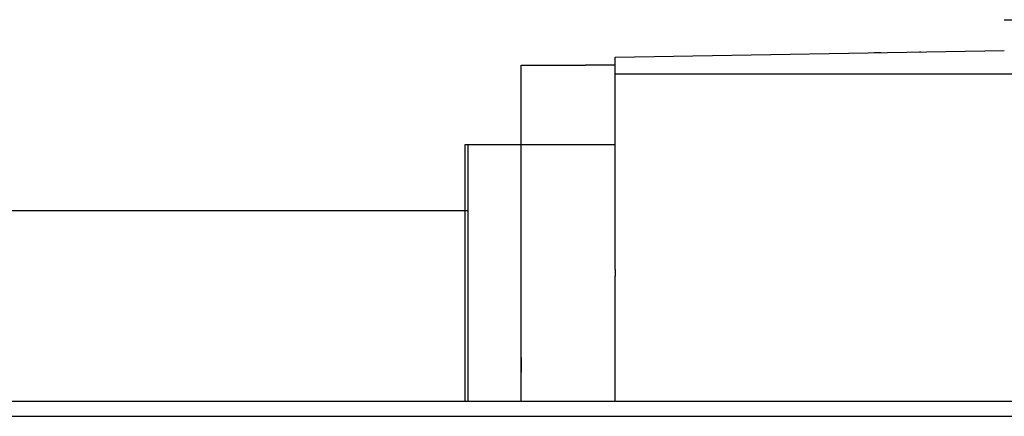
# Model space of a CAD drawing. Header units: millimetres. Extents: x -1108 to 3135, y -1596 to 860.
# Tile 256 of 256: x -847 to -814, y -205 to -191. Entities that reach past the tile are written whole.
import ezdxf
from ezdxf.lldxf.tags import DXFTag

# ---------------------------------------------------------------- set-up
doc = ezdxf.new("R2010")
doc.units = ezdxf.units.MM
doc.layers.get('0').update_dxf_attribs({"linetype": 'CONTINUOUS'})
tags = doc.linetypes.add('DASHED', pattern=[25.72, 12.86, -12.86]).pattern_tags.tags
tags[6:7] = [DXFTag(74, 4), DXFTag(75, 0), DXFTag(340, '0'), DXFTag(46, 0.0), DXFTag(50, 0.0), DXFTag(44, 0.0), DXFTag(45, 0.0)]
tags[4:5] = [DXFTag(74, 4), DXFTag(75, 0), DXFTag(340, '0'), DXFTag(46, 0.0), DXFTag(50, 0.0), DXFTag(44, 0.0), DXFTag(45, 0.0)]

msp = doc.modelspace()

# ---------------------------------------------------------------- linework, layer by layer
at = {"linetype": 'Continuous'}
for p, q in [((-826.934, -192.62), (-813.684, -192.389)), ((-826.934, -193.189), (-826.934, -192.62)), ((-818.214, -192.463), (-818.214, -192.468)), ((-818.115, -192.461), (-817.871, -192.457)), ((-818.115, -192.461), (-818.115, -192.466)), ((-817.871, -192.457), (-817.871, -192.462)), ((-817.239, -192.446), (-817.239, -192.451)), ((-816.568, -192.434), (-816.511, -192.433)), ((-816.474, -192.433), (-816.474, -192.438)), ((-815.654, -192.418), (-815.654, -192.423)), ((-830.134, -195.589), (-830.134, -192.889)), ((-830.134, -192.889), (-827.934, -192.889)), ((-826.934, -192.889), (-827.934, -192.889)), ((-725.434, -193.189), (-826.934, -193.189)), ((-826.934, -199.845), (-826.934, -193.189)), ((-832.034, -204.339), (-832.034, -195.589)), ((-832.034, -195.589), (-831.934, -195.589)), ((-831.934, -204.339), (-831.934, -195.589)), ((-831.934, -195.589), (-830.134, -195.589)), ((-830.134, -195.589), (-826.934, -195.589)), ((-830.134, -204.339), (-830.134, -195.589)), ((-866.178, -197.839), (-831.934, -197.839)), ((-826.934, -199.845), (-826.934, -200.065)), ((-826.934, -204.339), (-826.934, -200.065)), ((-606.51, -204.339), (-869.684, -204.339))]:
    msp.add_line(p, q, dxfattribs=at)
at = {"linetype": 'DASHED'}
for p, q in [((-817.97, -192.459), (-817.97, -192.464)), ((-826.934, -203.354), (-826.934, -203.339))]:
    msp.add_line(p, q, dxfattribs=at)
msp.add_line((-957.684, -204.839), (-415.684, -204.839))
at = {"linetype": 'Continuous'}
for points in [[(-813.684, -191.339), (-799.934, -191.339)], [(-830.134, -202.839), (-830.134, -203.339)]]:
    msp.add_open_spline(points, degree=1, dxfattribs=at)

doc.saveas('drawing.dxf')
